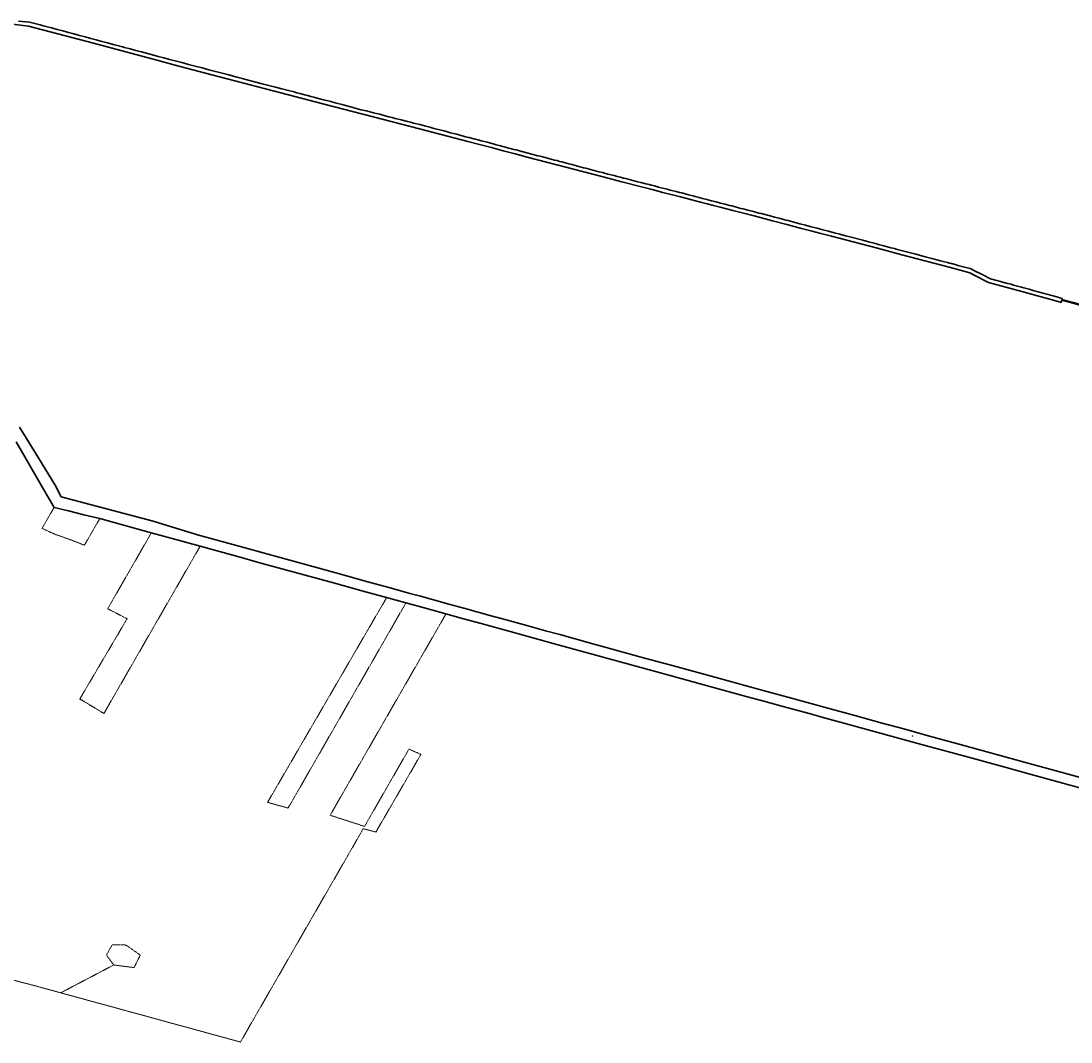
# Model space of a CAD drawing. Header units: metres. Extents: x 8430084 to 8437887, y 5768320 to 5771876.
# Tile 49 of 50: x 8434811 to 8436353, y 5768642 to 5770142. Entities that reach past the tile are written whole.
import ezdxf
from ezdxf.enums import TextEntityAlignment as Align

# ---------------------------------------------------------------- set-up
doc = ezdxf.new("R2010")
doc.units = ezdxf.units.M
doc.header["$MEASUREMENT"] = 0
doc.linetypes.add('GDE', pattern=[0])
doc.linetypes.add('GUZ', pattern=[1, 0.5, -0.5])
doc.layers.add('Dzialki', color=4, linetype='GDE', lineweight=30)
doc.layers.add('Uzytki', color=253, linetype='GUZ', lineweight=18)
doc.layers.add('Numery_uzytkow', color=7, linetype='CONTINUOUS', lineweight=9, true_color=0x008000)
doc.styles.get("Standard").update_dxf_attribs({"font": 'Simplex.SHX', "width": 0.75})

msp = doc.modelspace()

# ---------------------------------------------------------------- linework, layer by layer
at = {"layer": 'Dzialki'}
for p, q in [((8434782.6, 5770139.7), (8434822, 5770135)), ((8434812.7, 5770141.9), (8434807.2, 5770142.4)), ((8434818.1, 5770141.3), (8434812.7, 5770141.9)), ((8434823.6, 5770140.8), (8434818.1, 5770141.3)), ((8434822, 5770135), (8434917.4, 5770109.6)), ((8434839.2, 5770136.6), (8434823.6, 5770140.8)), ((8434843.3, 5770135.5), (8434839.2, 5770136.6)), ((8434855.7, 5770132.2), (8434843.3, 5770135.5)), ((8434863.9, 5770130.1), (8434855.7, 5770132.2)), ((8434868.2, 5770128.9), (8434863.9, 5770130.1)), ((8434872.2, 5770127.8), (8434868.2, 5770128.9)), ((8434880.5, 5770125.6), (8434872.2, 5770127.8)), ((8434888.7, 5770123.4), (8434880.5, 5770125.6)), ((8434896.9, 5770121.2), (8434888.7, 5770123.4)), ((8434905.1, 5770119.1), (8434896.9, 5770121.2)), ((8434913.3, 5770116.9), (8434905.1, 5770119.1)), ((8434921.5, 5770114.7), (8434913.3, 5770116.9)), ((8434929.7, 5770112.5), (8434921.5, 5770114.7)), ((8434917.4, 5770109.6), (8435012.4, 5770084.2)), ((8434933.8, 5770111.4), (8434929.7, 5770112.5)), ((8434937.9, 5770110.3), (8434933.8, 5770111.4)), ((8434946.2, 5770108.1), (8434937.9, 5770110.3)), ((8434950.3, 5770107), (8434946.2, 5770108.1)), ((8434955.1, 5770105.7), (8434950.3, 5770107)), ((8434955.7, 5770105.6), (8434955.1, 5770105.7)), ((8434959.9, 5770104.4), (8434955.7, 5770105.6)), ((8434962.7, 5770103.7), (8434959.9, 5770104.4)), ((8434971.1, 5770101.5), (8434962.7, 5770103.7)), ((8434979.4, 5770099.2), (8434971.1, 5770101.5)), ((8434983.5, 5770098.1), (8434979.4, 5770099.2)), ((8434987.7, 5770097), (8434983.5, 5770098.1)), ((8435004.2, 5770092.6), (8434987.7, 5770097)), ((8435012.4, 5770090.4), (8435004.2, 5770092.6)), ((8435020.7, 5770088.2), (8435012.4, 5770090.4)), ((8435012.4, 5770084.2), (8435035.5, 5770078.1)), ((8435028.8, 5770086), (8435020.7, 5770088.2)), ((8435032.9, 5770085), (8435028.8, 5770086)), ((8435037.1, 5770083.9), (8435032.9, 5770085)), ((8435047, 5770081.2), (8435037.1, 5770083.9)), ((8435035.5, 5770078.1), (8435091.2, 5770063.5)), ((8435057, 5770078.7), (8435047, 5770081.2)), ((8435066.9, 5770076.1), (8435057, 5770078.7)), ((8435076.8, 5770073.5), (8435066.9, 5770076.1)), ((8435086.7, 5770070.9), (8435076.8, 5770073.5)), ((8435096.6, 5770068.3), (8435086.7, 5770070.9)), ((8435106.4, 5770065.7), (8435096.6, 5770068.3)), ((8435091.2, 5770063.5), (8435192.5, 5770037)), ((8435116.3, 5770063.1), (8435106.4, 5770065.7)), ((8435126.1, 5770060.6), (8435116.3, 5770063.1)), ((8435135.9, 5770058), (8435126.1, 5770060.6)), ((8435146.7, 5770055.2), (8435135.9, 5770058)), ((8435165.2, 5770050.3), (8435146.7, 5770055.2)), ((8435175, 5770047.8), (8435165.2, 5770050.3)), ((8435184.7, 5770045.2), (8435175, 5770047.8)), ((8435194.2, 5770042.8), (8435184.7, 5770045.2)), ((8435203.7, 5770040.3), (8435194.2, 5770042.8)), ((8435212, 5770038.1), (8435203.7, 5770040.3)), ((8435216.2, 5770037), (8435212, 5770038.1)), ((8435192.5, 5770037), (8435254.3, 5770020.8)), ((8435222.5, 5770035.3), (8435216.2, 5770037)), ((8435227.2, 5770034.1), (8435222.5, 5770035.3)), ((8435231.9, 5770032.9), (8435227.2, 5770034.1)), ((8435236.6, 5770031.6), (8435231.9, 5770032.9)), ((8435241.2, 5770030.4), (8435236.6, 5770031.6)), ((8435245.9, 5770029.2), (8435241.2, 5770030.4)), ((8435255.2, 5770026.8), (8435245.9, 5770029.2)), ((8435255.8, 5770026.6), (8435255.2, 5770026.8)), ((8435259.8, 5770025.6), (8435255.8, 5770026.6)), ((8435265.9, 5770024), (8435259.8, 5770025.6)), ((8435272.1, 5770022.4), (8435265.9, 5770024)), ((8435278.3, 5770020.8), (8435272.1, 5770022.4)), ((8435254.3, 5770020.8), (8435328.3, 5770001.6)), ((8435282.8, 5770019.6), (8435278.3, 5770020.8)), ((8435287.4, 5770018.4), (8435282.8, 5770019.6)), ((8435296.7, 5770016), (8435287.4, 5770018.4)), ((8435302.9, 5770013.9), (8435296.7, 5770016)), ((8435309.8, 5770012.1), (8435302.9, 5770013.9)), ((8435318.4, 5770010.4), (8435309.8, 5770012.1)), ((8435321.8, 5770009.5), (8435318.4, 5770010.4)), ((8435328.6, 5770007.7), (8435321.8, 5770009.5)), ((8435333.2, 5770006.5), (8435328.6, 5770007.7)), ((8435328.3, 5770001.6), (8435395.9, 5769984)), ((8435337.7, 5770005.3), (8435333.2, 5770006.5)), ((8435342.3, 5770004.2), (8435337.7, 5770005.3)), ((8435351.3, 5770001.8), (8435342.3, 5770004.2)), ((8435355.9, 5770000.6), (8435351.3, 5770001.8)), ((8435360.4, 5769999.4), (8435355.9, 5770000.6)), ((8435369.4, 5769997.1), (8435360.4, 5769999.4)), ((8435378.5, 5769994.8), (8435369.4, 5769997.1)), ((8435383, 5769993.6), (8435378.5, 5769994.8)), ((8435387.5, 5769992.4), (8435383, 5769993.6)), ((8435396.5, 5769990.1), (8435387.5, 5769992.4)), ((8435395.9, 5769984), (8435437.4, 5769973.2)), ((8435405.4, 5769987.7), (8435396.5, 5769990.1)), ((8435411.4, 5769986.2), (8435405.4, 5769987.7)), ((8435417.4, 5769984.6), (8435411.4, 5769986.2)), ((8435423.4, 5769983.1), (8435417.4, 5769984.6)), ((8435427.8, 5769981.9), (8435423.4, 5769983.1)), ((8435432.3, 5769980.8), (8435427.8, 5769981.9)), ((8435437.3, 5769979.4), (8435432.3, 5769980.8)), ((8435438.9, 5769979), (8435437.3, 5769979.4)), ((8435441.8, 5769978.3), (8435438.9, 5769979)), ((8435446.3, 5769977.1), (8435441.8, 5769978.3)), ((8435450.8, 5769975.9), (8435446.3, 5769977.1)), ((8435455.3, 5769974.7), (8435450.8, 5769975.9)), ((8435437.4, 5769973.2), (8435467, 5769965.4)), ((8435464.2, 5769972.4), (8435455.3, 5769974.7)), ((8435468.7, 5769971.2), (8435464.2, 5769972.4)), ((8435467, 5769965.4), (8435484.4, 5769960.9)), ((8435477.7, 5769968.8), (8435468.7, 5769971.2)), ((8435482.1, 5769967.7), (8435477.7, 5769968.8)), ((8435486.5, 5769966.5), (8435482.1, 5769967.7)), ((8435484.4, 5769960.9), (8435501.7, 5769956.3)), ((8435495.4, 5769964.2), (8435486.5, 5769966.5)), ((8435504.3, 5769961.8), (8435495.4, 5769964.2)), ((8435508.8, 5769960.7), (8435504.3, 5769961.8)), ((8435513.3, 5769959.5), (8435508.8, 5769960.7)), ((8435501.7, 5769956.3), (8435519.1, 5769951.7)), ((8435527.5, 5769955.7), (8435513.3, 5769959.5)), ((8435519.1, 5769951.7), (8435536.5, 5769947.2)), ((8435531.1, 5769954.8), (8435527.5, 5769955.7)), ((8435534.6, 5769953.8), (8435531.1, 5769954.8)), ((8435538.1, 5769952.9), (8435534.6, 5769953.8)), ((8435536.5, 5769947.2), (8435554.2, 5769942.5)), ((8435541.7, 5769952), (8435538.1, 5769952.9)), ((8435546.4, 5769950.8), (8435541.7, 5769952)), ((8435555.8, 5769948.3), (8435546.4, 5769950.8)), ((8435562.6, 5769946.5), (8435555.8, 5769948.3)), ((8435570, 5769944.5), (8435562.6, 5769946.5)), ((8435554.2, 5769942.5), (8435610.8, 5769927.6)), ((8435573.5, 5769943.6), (8435570, 5769944.5)), ((8435577.1, 5769942.7), (8435573.5, 5769943.6)), ((8435580.6, 5769941.8), (8435577.1, 5769942.7)), ((8435584.1, 5769940.8), (8435580.6, 5769941.8)), ((8435587.6, 5769939.9), (8435584.1, 5769940.8)), ((8435594.6, 5769938.1), (8435587.6, 5769939.9)), ((8435598.1, 5769937.2), (8435594.6, 5769938.1)), ((8435601.6, 5769936.2), (8435598.1, 5769937.2)), ((8435605.1, 5769935.3), (8435601.6, 5769936.2)), ((8435608.6, 5769934.4), (8435605.1, 5769935.3)), ((8435612.1, 5769933.5), (8435608.6, 5769934.4)), ((8435615.6, 5769932.5), (8435612.1, 5769933.5)), ((8435619.7, 5769931.5), (8435615.6, 5769932.5)), ((8435623.2, 5769930.6), (8435619.7, 5769931.5)), ((8435626.6, 5769929.7), (8435623.2, 5769930.6)), ((8435633.4, 5769927.8), (8435626.6, 5769929.7)), ((8435610.8, 5769927.6), (8435663.8, 5769913.7)), ((8435636.9, 5769926.9), (8435633.4, 5769927.8)), ((8435640.3, 5769926), (8435636.9, 5769926.9)), ((8435647.2, 5769924.2), (8435640.3, 5769926)), ((8435650.7, 5769923.3), (8435647.2, 5769924.2)), ((8435654.1, 5769922.4), (8435650.7, 5769923.3)), ((8435659.7, 5769920.9), (8435654.1, 5769922.4)), ((8435665, 5769919.6), (8435659.7, 5769920.9)), ((8435666.3, 5769919.2), (8435665, 5769919.6)), ((8435672.5, 5769917.6), (8435666.3, 5769919.2)), ((8435681.8, 5769915.2), (8435672.5, 5769917.6)), ((8435686.4, 5769914), (8435681.8, 5769915.2)), ((8435691.1, 5769912.9), (8435686.4, 5769914)), ((8435663.8, 5769913.7), (8435693.1, 5769906.1)), ((8435695.6, 5769911.7), (8435691.1, 5769912.9)), ((8435693.1, 5769906.1), (8435722, 5769898.7)), ((8435699.1, 5769910.8), (8435695.6, 5769911.7)), ((8435702.6, 5769909.9), (8435699.1, 5769910.8)), ((8435709.4, 5769908.1), (8435702.6, 5769909.9)), ((8435716.6, 5769906.3), (8435709.4, 5769908.1)), ((8435721.4, 5769905), (8435716.6, 5769906.3)), ((8435728.6, 5769903.2), (8435721.4, 5769905)), ((8435722, 5769898.7), (8435737.8, 5769894.6)), ((8435733.4, 5769902), (8435728.6, 5769903.2)), ((8435737, 5769901.1), (8435733.4, 5769902)), ((8435741.2, 5769900), (8435737, 5769901.1)), ((8435747.1, 5769898.4), (8435741.2, 5769900)), ((8435737.8, 5769894.6), (8435753.4, 5769890.6)), ((8435751.2, 5769897.4), (8435747.1, 5769898.4)), ((8435760, 5769895.1), (8435751.2, 5769897.4)), ((8435753.4, 5769890.6), (8435779.3, 5769884)), ((8435764.3, 5769894), (8435760, 5769895.1)), ((8435773.3, 5769891.7), (8435764.3, 5769894)), ((8435777.9, 5769890.5), (8435773.3, 5769891.7)), ((8435781.2, 5769889.7), (8435777.9, 5769890.5)), ((8435779.3, 5769884), (8435808.8, 5769876.3)), ((8435791.3, 5769887.1), (8435781.2, 5769889.7)), ((8435798.1, 5769885.3), (8435791.3, 5769887.1)), ((8435801.1, 5769884.6), (8435798.1, 5769885.3)), ((8435804.8, 5769883.6), (8435801.1, 5769884.6)), ((8435811.5, 5769881.8), (8435804.8, 5769883.6)), ((8435808.8, 5769876.3), (8435818.4, 5769873.8)), ((8435818.2, 5769880.1), (8435811.5, 5769881.8)), ((8435824.9, 5769878.4), (8435818.2, 5769880.1)), ((8435818.4, 5769873.8), (8435828, 5769871.3)), ((8435831.6, 5769876.6), (8435824.9, 5769878.4)), ((8435828, 5769871.3), (8435837.6, 5769868.8)), ((8435838.3, 5769874.9), (8435831.6, 5769876.6)), ((8435837.6, 5769868.8), (8435856.2, 5769864)), ((8435844.9, 5769873.2), (8435838.3, 5769874.9)), ((8435851.6, 5769871.4), (8435844.9, 5769873.2)), ((8435854.9, 5769870.6), (8435851.6, 5769871.4)), ((8435858.2, 5769869.7), (8435854.9, 5769870.6)), ((8435864.8, 5769868), (8435858.2, 5769869.7)), ((8435868.2, 5769867.1), (8435864.8, 5769868)), ((8435856.2, 5769864), (8435887.5, 5769855.9)), ((8435871.5, 5769866.2), (8435868.2, 5769867.1)), ((8435878.1, 5769864.5), (8435871.5, 5769866.2)), ((8435884.7, 5769862.8), (8435878.1, 5769864.5)), ((8435891.3, 5769861.1), (8435884.7, 5769862.8)), ((8435887.5, 5769855.9), (8435914.6, 5769848.8)), ((8435894.7, 5769860.2), (8435891.3, 5769861.1)), ((8435897.9, 5769859.4), (8435894.7, 5769860.2)), ((8435911.1, 5769855.9), (8435897.9, 5769859.4)), ((8435917.7, 5769854.2), (8435911.1, 5769855.9)), ((8435924.3, 5769852.5), (8435917.7, 5769854.2)), ((8435930.9, 5769850.8), (8435924.3, 5769852.5)), ((8435914.6, 5769848.8), (8435935.4, 5769843.4)), ((8435934.2, 5769849.9), (8435930.9, 5769850.8)), ((8435937.5, 5769849.1), (8435934.2, 5769849.9)), ((8435935.4, 5769843.4), (8435957.1, 5769837.7)), ((8435946, 5769846.8), (8435937.5, 5769849.1)), ((8435954.5, 5769844.6), (8435946, 5769846.8)), ((8435963.1, 5769842.3), (8435954.5, 5769844.6)), ((8435957.1, 5769837.7), (8435970.7, 5769834.1)), ((8435971.5, 5769840.1), (8435963.1, 5769842.3)), ((8435980, 5769837.9), (8435971.5, 5769840.1)), ((8435988.4, 5769835.7), (8435980, 5769837.9)), ((8435970.7, 5769834.1), (8435985.3, 5769830.3)), ((8435985.3, 5769830.3), (8436001, 5769826.1)), ((8435996.8, 5769833.5), (8435988.4, 5769835.7)), ((8436005.2, 5769831.3), (8435996.8, 5769833.5)), ((8436001, 5769826.1), (8436068.5, 5769808.4)), ((8436013.5, 5769829), (8436005.2, 5769831.3)), ((8436021.9, 5769826.8), (8436013.5, 5769829)), ((8436030.3, 5769824.6), (8436021.9, 5769826.8)), ((8436047, 5769820.2), (8436030.3, 5769824.6)), ((8436055.4, 5769818), (8436047, 5769820.2)), ((8436063.7, 5769815.8), (8436055.4, 5769818)), ((8436070.2, 5769814.1), (8436063.7, 5769815.8)), ((8436068.5, 5769808.4), (8436104.5, 5769798.9)), ((8436078.1, 5769812), (8436070.2, 5769814.1)), ((8436085.1, 5769810.2), (8436078.1, 5769812)), ((8436088.5, 5769809.3), (8436085.1, 5769810.2)), ((8436093.8, 5769807.9), (8436088.5, 5769809.3)), ((8436097.7, 5769806.9), (8436093.8, 5769807.9)), ((8436101.6, 5769805.8), (8436097.7, 5769806.9)), ((8436105.5, 5769804.8), (8436101.6, 5769805.8)), ((8436104.5, 5769798.9), (8436140.2, 5769789.5)), ((8436109.4, 5769803.8), (8436105.5, 5769804.8)), ((8436113.3, 5769802.8), (8436109.4, 5769803.8)), ((8436121.1, 5769800.7), (8436113.3, 5769802.8)), ((8436125, 5769799.7), (8436121.1, 5769800.7)), ((8436130.2, 5769798.3), (8436125, 5769799.7)), ((8436135.4, 5769797), (8436130.2, 5769798.3)), ((8436140.5, 5769795.6), (8436135.4, 5769797)), ((8436144.4, 5769794.6), (8436140.5, 5769795.6)), ((8436148.3, 5769793.6), (8436144.4, 5769794.6)), ((8436156, 5769791.5), (8436148.3, 5769793.6)), ((8436161.3, 5769789.9), (8436156, 5769791.5)), ((8436140.2, 5769789.5), (8436175.9, 5769780.1)), ((8436167.1, 5769788.4), (8436161.3, 5769789.9)), ((8436171.4, 5769787.5), (8436167.1, 5769788.4)), ((8436174.3, 5769786.7), (8436171.4, 5769787.5)), ((8436177.2, 5769786), (8436174.3, 5769786.7)), ((8436175.9, 5769780.1), (8436204.4, 5769772.4)), ((8436182.9, 5769784.4), (8436177.2, 5769786)), ((8436186.7, 5769783.4), (8436182.9, 5769784.4)), ((8436190.5, 5769782.4), (8436186.7, 5769783.4)), ((8436194.4, 5769781.4), (8436190.5, 5769782.4)), ((8436205, 5769778.6), (8436194.4, 5769781.4)), ((8436208.7, 5769776.8), (8436205, 5769778.6)), ((8436212.4, 5769774.9), (8436208.7, 5769776.8)), ((8436204.4, 5769772.4), (8436210.9, 5769769)), ((8436210.9, 5769769), (8436231.8, 5769758.4)), ((8436219.7, 5769771.2), (8436212.4, 5769774.9)), ((8436227.1, 5769767.5), (8436219.7, 5769771.2)), ((8436230.9, 5769765.6), (8436227.1, 5769767.5)), ((8436234.5, 5769763.8), (8436230.9, 5769765.6)), ((8436242.1, 5769761.7), (8436234.5, 5769763.8)), ((8436249.6, 5769759.6), (8436242.1, 5769761.7)), ((8436231.8, 5769758.4), (8436244.6, 5769754.9)), ((8436244.6, 5769754.9), (8436280.6, 5769745)), ((8436254.3, 5769758.3), (8436249.6, 5769759.6)), ((8436259.8, 5769756.8), (8436254.3, 5769758.3)), ((8436264.8, 5769755.5), (8436259.8, 5769756.8)), ((8436268.5, 5769754.4), (8436264.8, 5769755.5)), ((8436272.3, 5769753.4), (8436268.5, 5769754.4)), ((8436276.1, 5769752.4), (8436272.3, 5769753.4)), ((8436280, 5769751.3), (8436276.1, 5769752.4)), ((8436283.8, 5769750.3), (8436280, 5769751.3)), ((8436280.6, 5769745), (8436289.3, 5769742.6)), ((8436287.5, 5769749.2), (8436283.8, 5769750.3)), ((8436291.3, 5769748.2), (8436287.5, 5769749.2)), ((8436298.8, 5769746.1), (8436291.3, 5769748.2)), ((8436302.6, 5769745.1), (8436298.8, 5769746.1)), ((8436310.1, 5769743.1), (8436302.6, 5769745.1)), ((8436289.3, 5769742.6), (8436334, 5769730.3)), ((8436313.6, 5769742.1), (8436310.1, 5769743.1)), ((8436317.3, 5769741.1), (8436313.6, 5769742.1)), ((8436324.8, 5769739), (8436317.3, 5769741.1)), ((8436332.2, 5769737), (8436324.8, 5769739)), ((8436336.3, 5769735.9), (8436332.2, 5769737)), ((8436334, 5769730.3), (8436338.4, 5769729)), ((8436340, 5769734.8), (8436336.3, 5769735.9)), ((8436338.4, 5769729), (8436339.2, 5769732)), ((8436339.2, 5769732), (8436375.1, 5769722.5)), ((8436339.6, 5769733.4), (8436340, 5769734.8)), ((8436576, 5769671), (8436339.6, 5769733.4)), ((8434836.9, 5769499.4), (8434808.6, 5769545.4)), ((8434803.7, 5769524), (8434845.9, 5769451.3)), ((8434860.9, 5769460.4), (8434836.9, 5769499.4)), ((8434870, 5769443.4), (8434860.9, 5769460.4)), ((8434845.9, 5769451.3), (8434859.5, 5769427.8)), ((8435005.1, 5769407.4), (8434870, 5769443.4)), ((8434859.5, 5769427.8), (8434880.7, 5769422.6)), ((8434880.7, 5769422.6), (8434903.3, 5769416.9)), ((8434903.3, 5769416.9), (8434926.5, 5769411.2)), ((8434926.5, 5769411.2), (8435002.3, 5769390.3)), ((8435069.9, 5769387.4), (8435005.1, 5769407.4)), ((8435002.3, 5769390.3), (8435038.1, 5769380.5)), ((8435038.1, 5769380.5), (8435073.9, 5769370.6)), ((8435138.1, 5769368.6), (8435069.9, 5769387.4)), ((8435073.9, 5769370.6), (8435136.1, 5769353.5)), ((8435273.1, 5769331.4), (8435138.1, 5769368.6)), ((8435136.1, 5769353.5), (8435159.6, 5769347)), ((8435159.6, 5769347), (8435222.8, 5769329.6)), ((8435222.8, 5769329.6), (8435269.7, 5769316.7)), ((8435323.7, 5769317.5), (8435273.1, 5769331.4)), ((8435269.7, 5769316.7), (8435316.7, 5769303.8)), ((8435353, 5769309.4), (8435323.7, 5769317.5)), ((8435316.7, 5769303.8), (8435347.9, 5769295.2)), ((8435382, 5769301.4), (8435353, 5769309.4)), ((8435397.8, 5769297.1), (8435382, 5769301.4)), ((8435347.9, 5769295.2), (8435376.2, 5769287.4)), ((8435376.2, 5769287.4), (8435404.8, 5769279.5)), ((8435413.3, 5769292.8), (8435397.8, 5769297.1)), ((8435439, 5769285.7), (8435413.3, 5769292.8)), ((8435468.6, 5769277.6), (8435439, 5769285.7)), ((8435404.8, 5769279.5), (8435435, 5769271.2)), ((8435435, 5769271.2), (8435460.8, 5769264.1)), ((8435478.2, 5769274.9), (8435468.6, 5769277.6)), ((8435487.8, 5769272.3), (8435478.2, 5769274.9)), ((8435497.4, 5769269.6), (8435487.8, 5769272.3)), ((8435517.8, 5769264), (8435497.4, 5769269.6)), ((8435460.8, 5769264.1), (8435486.6, 5769257)), ((8435486.6, 5769257), (8435529.2, 5769245.3)), ((8435553.6, 5769254.1), (8435517.8, 5769264)), ((8435581, 5769246.6), (8435553.6, 5769254.1)), ((8435529.2, 5769245.3), (8435592.3, 5769227.9)), ((8435602, 5769240.8), (8435581, 5769246.6)), ((8435624.5, 5769234.6), (8435602, 5769240.8)), ((8435592.3, 5769227.9), (8435644.3, 5769213.6)), ((8435637.2, 5769231.1), (8435624.5, 5769234.6)), ((8435648.8, 5769227.9), (8435637.2, 5769231.1)), ((8435661.3, 5769224.5), (8435648.8, 5769227.9)), ((8435728.6, 5769205.9), (8435661.3, 5769224.5)), ((8435644.3, 5769213.6), (8435767.8, 5769179.6)), ((8435763.8, 5769196.3), (8435728.6, 5769205.9)), ((8435799.5, 5769186.5), (8435763.8, 5769196.3)), ((8435767.8, 5769179.6), (8435822.7, 5769164.6)), ((8435835.2, 5769176.7), (8435799.5, 5769186.5)), ((8435863.6, 5769168.9), (8435835.2, 5769176.7)), ((8435822.7, 5769164.6), (8435876, 5769150)), ((8435870.7, 5769167), (8435863.6, 5769168.9)), ((8435906.3, 5769157.2), (8435870.7, 5769167)), ((8435876, 5769150), (8435902, 5769142.9)), ((8435942.5, 5769147.3), (8435906.3, 5769157.2)), ((8435951.2, 5769145), (8435942.5, 5769147.3)), ((8435995.7, 5769132.8), (8435951.2, 5769145)), ((8435902, 5769142.9), (8435928, 5769135.8)), ((8435928, 5769135.8), (8435968.5, 5769124.7)), ((8436035.6, 5769121.8), (8435995.7, 5769132.8)), ((8435968.5, 5769124.7), (8435978.8, 5769121.8)), ((8435978.8, 5769121.8), (8435987, 5769119.6)), ((8435987, 5769119.6), (8436030.2, 5769107.8)), ((8436075.5, 5769110.9), (8436035.6, 5769121.8)), ((8436030.2, 5769107.8), (8436088.6, 5769091.7)), ((8436107.4, 5769102.2), (8436075.5, 5769110.9)), ((8436139.6, 5769093.3), (8436107.4, 5769102.2)), ((8436088.6, 5769091.7), (8436113.6, 5769084.9)), ((8436113.6, 5769084.9), (8436138.6, 5769078)), ((8436190.2, 5769079.5), (8436139.6, 5769093.3)), ((8436138.6, 5769078), (8436196.9, 5769062.1)), ((8436234.5, 5769067.3), (8436190.2, 5769079.5)), ((8436248.9, 5769063.4), (8436234.5, 5769067.3)), ((8436196.9, 5769062.1), (8436249.1, 5769047.8)), ((8436280.9, 5769054.6), (8436248.9, 5769063.4)), ((8436312.9, 5769045.8), (8436280.9, 5769054.6)), ((8436249.1, 5769047.8), (8436299.7, 5769033.9)), ((8436370.3, 5769030.1), (8436312.9, 5769045.8)), ((8436299.7, 5769033.9), (8436324.7, 5769027)), ((8436324.7, 5769027), (8436365.8, 5769015.8))]:
    msp.add_line(p, q, dxfattribs=at)
at = {"layer": 'Uzytki'}
for p, q in [((8434782.6, 5770139.7), (8434822, 5770135)), ((8434812.7, 5770141.9), (8434807.2, 5770142.4)), ((8434818.1, 5770141.3), (8434812.7, 5770141.9)), ((8434823.6, 5770140.8), (8434818.1, 5770141.3)), ((8434822, 5770135), (8434917.4, 5770109.6)), ((8434839.2, 5770136.6), (8434823.6, 5770140.8)), ((8434843.3, 5770135.5), (8434839.2, 5770136.6)), ((8434855.7, 5770132.2), (8434843.3, 5770135.5)), ((8434863.9, 5770130.1), (8434855.7, 5770132.2)), ((8434868.2, 5770128.9), (8434863.9, 5770130.1)), ((8434872.2, 5770127.8), (8434868.2, 5770128.9)), ((8434880.5, 5770125.6), (8434872.2, 5770127.8)), ((8434888.7, 5770123.4), (8434880.5, 5770125.6)), ((8434896.9, 5770121.2), (8434888.7, 5770123.4)), ((8434905.1, 5770119.1), (8434896.9, 5770121.2)), ((8434913.3, 5770116.9), (8434905.1, 5770119.1)), ((8434921.5, 5770114.7), (8434913.3, 5770116.9)), ((8434929.7, 5770112.5), (8434921.5, 5770114.7)), ((8434917.4, 5770109.6), (8435012.4, 5770084.2)), ((8434933.8, 5770111.4), (8434929.7, 5770112.5)), ((8434937.9, 5770110.3), (8434933.8, 5770111.4)), ((8434946.2, 5770108.1), (8434937.9, 5770110.3)), ((8434950.3, 5770107), (8434946.2, 5770108.1)), ((8434955.1, 5770105.7), (8434950.3, 5770107)), ((8434955.7, 5770105.6), (8434955.1, 5770105.7)), ((8434959.9, 5770104.4), (8434955.7, 5770105.6)), ((8434962.7, 5770103.7), (8434959.9, 5770104.4)), ((8434971.1, 5770101.5), (8434962.7, 5770103.7)), ((8434979.4, 5770099.2), (8434971.1, 5770101.5)), ((8434983.5, 5770098.1), (8434979.4, 5770099.2)), ((8434987.7, 5770097), (8434983.5, 5770098.1)), ((8435004.2, 5770092.6), (8434987.7, 5770097)), ((8435012.4, 5770090.4), (8435004.2, 5770092.6)), ((8435020.7, 5770088.2), (8435012.4, 5770090.4)), ((8435012.4, 5770084.2), (8435035.5, 5770078.1)), ((8435028.8, 5770086), (8435020.7, 5770088.2)), ((8435032.9, 5770085), (8435028.8, 5770086)), ((8435037.1, 5770083.9), (8435032.9, 5770085)), ((8435047, 5770081.2), (8435037.1, 5770083.9)), ((8435035.5, 5770078.1), (8435091.2, 5770063.5)), ((8435057, 5770078.7), (8435047, 5770081.2)), ((8435066.9, 5770076.1), (8435057, 5770078.7)), ((8435076.8, 5770073.5), (8435066.9, 5770076.1)), ((8435086.7, 5770070.9), (8435076.8, 5770073.5)), ((8435096.6, 5770068.3), (8435086.7, 5770070.9)), ((8435106.4, 5770065.7), (8435096.6, 5770068.3)), ((8435091.2, 5770063.5), (8435192.5, 5770037)), ((8435116.3, 5770063.1), (8435106.4, 5770065.7)), ((8435126.1, 5770060.6), (8435116.3, 5770063.1)), ((8435135.9, 5770058), (8435126.1, 5770060.6)), ((8435146.7, 5770055.2), (8435135.9, 5770058)), ((8435165.2, 5770050.3), (8435146.7, 5770055.2)), ((8435175, 5770047.8), (8435165.2, 5770050.3)), ((8435184.7, 5770045.2), (8435175, 5770047.8)), ((8435194.2, 5770042.8), (8435184.7, 5770045.2)), ((8435203.7, 5770040.3), (8435194.2, 5770042.8)), ((8435212, 5770038.1), (8435203.7, 5770040.3)), ((8435216.2, 5770037), (8435212, 5770038.1)), ((8435192.5, 5770037), (8435208.7, 5770032.7)), ((8435208.7, 5770032.7), (8435231.3, 5770026.8)), ((8435222.5, 5770035.3), (8435216.2, 5770037)), ((8435227.2, 5770034.1), (8435222.5, 5770035.3)), ((8435231.9, 5770032.9), (8435227.2, 5770034.1)), ((8435231.3, 5770026.8), (8435254.3, 5770020.8)), ((8435236.6, 5770031.6), (8435231.9, 5770032.9)), ((8435241.2, 5770030.4), (8435236.6, 5770031.6)), ((8435245.9, 5770029.2), (8435241.2, 5770030.4)), ((8435255.2, 5770026.8), (8435245.9, 5770029.2)), ((8435255.8, 5770026.6), (8435255.2, 5770026.8)), ((8435259.8, 5770025.6), (8435255.8, 5770026.6)), ((8435265.9, 5770024), (8435259.8, 5770025.6)), ((8435272.1, 5770022.4), (8435265.9, 5770024)), ((8435278.3, 5770020.8), (8435272.1, 5770022.4)), ((8435254.3, 5770020.8), (8435328.3, 5770001.6)), ((8435282.8, 5770019.6), (8435278.3, 5770020.8)), ((8435287.4, 5770018.4), (8435282.8, 5770019.6)), ((8435296.7, 5770016), (8435287.4, 5770018.4)), ((8435302.9, 5770013.9), (8435296.7, 5770016)), ((8435309.8, 5770012.1), (8435302.9, 5770013.9)), ((8435318.4, 5770010.4), (8435309.8, 5770012.1)), ((8435321.8, 5770009.5), (8435318.4, 5770010.4)), ((8435328.6, 5770007.7), (8435321.8, 5770009.5)), ((8435333.2, 5770006.5), (8435328.6, 5770007.7)), ((8435328.3, 5770001.6), (8435395.9, 5769984)), ((8435337.7, 5770005.3), (8435333.2, 5770006.5)), ((8435342.3, 5770004.2), (8435337.7, 5770005.3)), ((8435351.3, 5770001.8), (8435342.3, 5770004.2)), ((8435355.9, 5770000.6), (8435351.3, 5770001.8)), ((8435360.4, 5769999.4), (8435355.9, 5770000.6)), ((8435369.4, 5769997.1), (8435360.4, 5769999.4)), ((8435378.5, 5769994.8), (8435369.4, 5769997.1)), ((8435383, 5769993.6), (8435378.5, 5769994.8)), ((8435387.5, 5769992.4), (8435383, 5769993.6)), ((8435396.5, 5769990.1), (8435387.5, 5769992.4)), ((8435395.9, 5769984), (8435437.4, 5769973.2)), ((8435405.4, 5769987.7), (8435396.5, 5769990.1)), ((8435411.4, 5769986.2), (8435405.4, 5769987.7)), ((8435417.4, 5769984.6), (8435411.4, 5769986.2)), ((8435423.4, 5769983.1), (8435417.4, 5769984.6)), ((8435427.8, 5769981.9), (8435423.4, 5769983.1)), ((8435432.3, 5769980.8), (8435427.8, 5769981.9)), ((8435437.3, 5769979.4), (8435432.3, 5769980.8)), ((8435438.9, 5769979), (8435437.3, 5769979.4)), ((8435441.8, 5769978.3), (8435438.9, 5769979)), ((8435446.3, 5769977.1), (8435441.8, 5769978.3)), ((8435450.8, 5769975.9), (8435446.3, 5769977.1)), ((8435455.3, 5769974.7), (8435450.8, 5769975.9)), ((8435437.4, 5769973.2), (8435467, 5769965.4)), ((8435464.2, 5769972.4), (8435455.3, 5769974.7)), ((8435468.7, 5769971.2), (8435464.2, 5769972.4)), ((8435467, 5769965.4), (8435484.4, 5769960.9)), ((8435477.7, 5769968.8), (8435468.7, 5769971.2)), ((8435482.1, 5769967.7), (8435477.7, 5769968.8)), ((8435486.5, 5769966.5), (8435482.1, 5769967.7)), ((8435484.4, 5769960.9), (8435501.7, 5769956.3)), ((8435495.4, 5769964.2), (8435486.5, 5769966.5)), ((8435504.3, 5769961.8), (8435495.4, 5769964.2)), ((8435508.8, 5769960.7), (8435504.3, 5769961.8)), ((8435513.3, 5769959.5), (8435508.8, 5769960.7)), ((8435501.7, 5769956.3), (8435519.1, 5769951.7)), ((8435527.5, 5769955.7), (8435513.3, 5769959.5)), ((8435519.1, 5769951.7), (8435536.5, 5769947.2)), ((8435531.1, 5769954.8), (8435527.5, 5769955.7)), ((8435534.6, 5769953.8), (8435531.1, 5769954.8)), ((8435538.1, 5769952.9), (8435534.6, 5769953.8)), ((8435536.5, 5769947.2), (8435554.2, 5769942.5)), ((8435541.7, 5769952), (8435538.1, 5769952.9)), ((8435546.4, 5769950.8), (8435541.7, 5769952)), ((8435555.8, 5769948.3), (8435546.4, 5769950.8)), ((8435562.6, 5769946.5), (8435555.8, 5769948.3)), ((8435570, 5769944.5), (8435562.6, 5769946.5)), ((8435554.2, 5769942.5), (8435610.8, 5769927.6)), ((8435573.5, 5769943.6), (8435570, 5769944.5)), ((8435577.1, 5769942.7), (8435573.5, 5769943.6)), ((8435580.6, 5769941.8), (8435577.1, 5769942.7)), ((8435584.1, 5769940.8), (8435580.6, 5769941.8)), ((8435587.6, 5769939.9), (8435584.1, 5769940.8)), ((8435594.6, 5769938.1), (8435587.6, 5769939.9)), ((8435598.1, 5769937.2), (8435594.6, 5769938.1)), ((8435601.6, 5769936.2), (8435598.1, 5769937.2)), ((8435605.1, 5769935.3), (8435601.6, 5769936.2)), ((8435608.6, 5769934.4), (8435605.1, 5769935.3)), ((8435612.1, 5769933.5), (8435608.6, 5769934.4)), ((8435615.6, 5769932.5), (8435612.1, 5769933.5)), ((8435619.7, 5769931.5), (8435615.6, 5769932.5)), ((8435623.2, 5769930.6), (8435619.7, 5769931.5)), ((8435626.6, 5769929.7), (8435623.2, 5769930.6)), ((8435633.4, 5769927.8), (8435626.6, 5769929.7)), ((8435610.8, 5769927.6), (8435663.8, 5769913.7)), ((8435636.9, 5769926.9), (8435633.4, 5769927.8)), ((8435640.3, 5769926), (8435636.9, 5769926.9)), ((8435647.2, 5769924.2), (8435640.3, 5769926)), ((8435650.7, 5769923.3), (8435647.2, 5769924.2)), ((8435654.1, 5769922.4), (8435650.7, 5769923.3)), ((8435659.7, 5769920.9), (8435654.1, 5769922.4)), ((8435665, 5769919.6), (8435659.7, 5769920.9)), ((8435666.3, 5769919.2), (8435665, 5769919.6)), ((8435672.5, 5769917.6), (8435666.3, 5769919.2)), ((8435681.8, 5769915.2), (8435672.5, 5769917.6)), ((8435686.4, 5769914), (8435681.8, 5769915.2)), ((8435691.1, 5769912.9), (8435686.4, 5769914)), ((8435663.8, 5769913.7), (8435693.1, 5769906.1)), ((8435695.6, 5769911.7), (8435691.1, 5769912.9)), ((8435693.1, 5769906.1), (8435722, 5769898.7)), ((8435699.1, 5769910.8), (8435695.6, 5769911.7)), ((8435702.6, 5769909.9), (8435699.1, 5769910.8)), ((8435709.4, 5769908.1), (8435702.6, 5769909.9)), ((8435716.6, 5769906.3), (8435709.4, 5769908.1)), ((8435721.4, 5769905), (8435716.6, 5769906.3)), ((8435728.6, 5769903.2), (8435721.4, 5769905)), ((8435722, 5769898.7), (8435737.8, 5769894.6)), ((8435733.4, 5769902), (8435728.6, 5769903.2)), ((8435737, 5769901.1), (8435733.4, 5769902)), ((8435741.2, 5769900), (8435737, 5769901.1)), ((8435747.1, 5769898.4), (8435741.2, 5769900)), ((8435737.8, 5769894.6), (8435753.4, 5769890.6)), ((8435751.2, 5769897.4), (8435747.1, 5769898.4)), ((8435760, 5769895.1), (8435751.2, 5769897.4)), ((8435753.4, 5769890.6), (8435779.3, 5769884)), ((8435764.3, 5769894), (8435760, 5769895.1)), ((8435773.3, 5769891.7), (8435764.3, 5769894)), ((8435777.9, 5769890.5), (8435773.3, 5769891.7)), ((8435781.2, 5769889.7), (8435777.9, 5769890.5)), ((8435779.3, 5769884), (8435808.8, 5769876.3)), ((8435791.3, 5769887.1), (8435781.2, 5769889.7)), ((8435798.1, 5769885.3), (8435791.3, 5769887.1)), ((8435801.1, 5769884.6), (8435798.1, 5769885.3)), ((8435804.8, 5769883.6), (8435801.1, 5769884.6)), ((8435811.5, 5769881.8), (8435804.8, 5769883.6)), ((8435808.8, 5769876.3), (8435818.4, 5769873.8)), ((8435818.2, 5769880.1), (8435811.5, 5769881.8)), ((8435824.9, 5769878.4), (8435818.2, 5769880.1)), ((8435818.4, 5769873.8), (8435828, 5769871.3)), ((8435831.6, 5769876.6), (8435824.9, 5769878.4)), ((8435828, 5769871.3), (8435837.6, 5769868.8)), ((8435838.3, 5769874.9), (8435831.6, 5769876.6)), ((8435837.6, 5769868.8), (8435856.2, 5769864)), ((8435844.9, 5769873.2), (8435838.3, 5769874.9)), ((8435851.6, 5769871.4), (8435844.9, 5769873.2)), ((8435854.9, 5769870.6), (8435851.6, 5769871.4)), ((8435858.2, 5769869.7), (8435854.9, 5769870.6)), ((8435864.8, 5769868), (8435858.2, 5769869.7)), ((8435868.2, 5769867.1), (8435864.8, 5769868)), ((8435856.2, 5769864), (8435887.5, 5769855.9)), ((8435871.5, 5769866.2), (8435868.2, 5769867.1)), ((8435878.1, 5769864.5), (8435871.5, 5769866.2)), ((8435884.7, 5769862.8), (8435878.1, 5769864.5)), ((8435891.3, 5769861.1), (8435884.7, 5769862.8)), ((8435887.5, 5769855.9), (8435914.6, 5769848.8)), ((8435894.7, 5769860.2), (8435891.3, 5769861.1)), ((8435897.9, 5769859.4), (8435894.7, 5769860.2)), ((8435911.1, 5769855.9), (8435897.9, 5769859.4)), ((8435917.7, 5769854.2), (8435911.1, 5769855.9)), ((8435924.3, 5769852.5), (8435917.7, 5769854.2)), ((8435930.9, 5769850.8), (8435924.3, 5769852.5)), ((8435914.6, 5769848.8), (8435935.4, 5769843.4)), ((8435934.2, 5769849.9), (8435930.9, 5769850.8)), ((8435937.5, 5769849.1), (8435934.2, 5769849.9)), ((8435935.4, 5769843.4), (8435957.1, 5769837.7)), ((8435946, 5769846.8), (8435937.5, 5769849.1)), ((8435954.5, 5769844.6), (8435946, 5769846.8)), ((8435963.1, 5769842.3), (8435954.5, 5769844.6)), ((8435957.1, 5769837.7), (8435970.7, 5769834.1)), ((8435971.5, 5769840.1), (8435963.1, 5769842.3)), ((8435980, 5769837.9), (8435971.5, 5769840.1)), ((8435988.4, 5769835.7), (8435980, 5769837.9)), ((8435970.7, 5769834.1), (8435985.3, 5769830.3)), ((8435985.3, 5769830.3), (8436001, 5769826.1)), ((8435996.8, 5769833.5), (8435988.4, 5769835.7)), ((8436005.2, 5769831.3), (8435996.8, 5769833.5)), ((8436001, 5769826.1), (8436068.5, 5769808.4)), ((8436013.5, 5769829), (8436005.2, 5769831.3)), ((8436021.9, 5769826.8), (8436013.5, 5769829)), ((8436030.3, 5769824.6), (8436021.9, 5769826.8)), ((8436047, 5769820.2), (8436030.3, 5769824.6)), ((8436055.4, 5769818), (8436047, 5769820.2)), ((8436063.7, 5769815.8), (8436055.4, 5769818)), ((8436070.2, 5769814.1), (8436063.7, 5769815.8)), ((8436068.5, 5769808.4), (8436104.5, 5769798.9)), ((8436078.1, 5769812), (8436070.2, 5769814.1)), ((8436085.1, 5769810.2), (8436078.1, 5769812)), ((8436088.5, 5769809.3), (8436085.1, 5769810.2)), ((8436093.8, 5769807.9), (8436088.5, 5769809.3)), ((8436097.7, 5769806.9), (8436093.8, 5769807.9)), ((8436101.6, 5769805.8), (8436097.7, 5769806.9)), ((8436105.5, 5769804.8), (8436101.6, 5769805.8)), ((8436104.5, 5769798.9), (8436140.2, 5769789.5)), ((8436109.4, 5769803.8), (8436105.5, 5769804.8)), ((8436113.3, 5769802.8), (8436109.4, 5769803.8)), ((8436121.1, 5769800.7), (8436113.3, 5769802.8)), ((8436125, 5769799.7), (8436121.1, 5769800.7)), ((8436130.2, 5769798.3), (8436125, 5769799.7)), ((8436135.4, 5769797), (8436130.2, 5769798.3)), ((8436140.5, 5769795.6), (8436135.4, 5769797)), ((8436144.4, 5769794.6), (8436140.5, 5769795.6)), ((8436148.3, 5769793.6), (8436144.4, 5769794.6)), ((8436156, 5769791.5), (8436148.3, 5769793.6)), ((8436161.3, 5769789.9), (8436156, 5769791.5)), ((8436140.2, 5769789.5), (8436175.9, 5769780.1)), ((8436167.1, 5769788.4), (8436161.3, 5769789.9)), ((8436171.4, 5769787.5), (8436167.1, 5769788.4)), ((8436174.3, 5769786.7), (8436171.4, 5769787.5)), ((8436177.2, 5769786), (8436174.3, 5769786.7)), ((8436175.9, 5769780.1), (8436204.4, 5769772.4)), ((8436182.9, 5769784.4), (8436177.2, 5769786)), ((8436186.7, 5769783.4), (8436182.9, 5769784.4)), ((8436190.5, 5769782.4), (8436186.7, 5769783.4)), ((8436194.4, 5769781.4), (8436190.5, 5769782.4)), ((8436205, 5769778.6), (8436194.4, 5769781.4)), ((8436208.7, 5769776.8), (8436205, 5769778.6)), ((8436212.4, 5769774.9), (8436208.7, 5769776.8)), ((8436204.4, 5769772.4), (8436210.9, 5769769)), ((8436210.9, 5769769), (8436231.8, 5769758.4)), ((8436219.7, 5769771.2), (8436212.4, 5769774.9)), ((8436227.1, 5769767.5), (8436219.7, 5769771.2)), ((8436230.9, 5769765.6), (8436227.1, 5769767.5)), ((8436234.5, 5769763.8), (8436230.9, 5769765.6)), ((8436242.1, 5769761.7), (8436234.5, 5769763.8)), ((8436249.6, 5769759.6), (8436242.1, 5769761.7)), ((8436231.8, 5769758.4), (8436244.6, 5769754.9)), ((8436244.6, 5769754.9), (8436280.6, 5769745)), ((8436254.3, 5769758.3), (8436249.6, 5769759.6)), ((8436259.8, 5769756.8), (8436254.3, 5769758.3)), ((8436264.8, 5769755.5), (8436259.8, 5769756.8)), ((8436268.5, 5769754.4), (8436264.8, 5769755.5)), ((8436272.3, 5769753.4), (8436268.5, 5769754.4)), ((8436276.1, 5769752.4), (8436272.3, 5769753.4)), ((8436280, 5769751.3), (8436276.1, 5769752.4)), ((8436283.8, 5769750.3), (8436280, 5769751.3)), ((8436280.6, 5769745), (8436334, 5769730.3)), ((8436287.5, 5769749.2), (8436283.8, 5769750.3)), ((8436291.3, 5769748.2), (8436287.5, 5769749.2)), ((8436298.8, 5769746.1), (8436291.3, 5769748.2)), ((8436302.6, 5769745.1), (8436298.8, 5769746.1)), ((8436310.1, 5769743.1), (8436302.6, 5769745.1)), ((8436313.6, 5769742.1), (8436310.1, 5769743.1)), ((8436317.3, 5769741.1), (8436313.6, 5769742.1)), ((8436324.8, 5769739), (8436317.3, 5769741.1)), ((8436332.2, 5769737), (8436324.8, 5769739)), ((8436336.3, 5769735.9), (8436332.2, 5769737)), ((8436334, 5769730.3), (8436338.4, 5769729)), ((8436340, 5769734.8), (8436336.3, 5769735.9)), ((8436338.4, 5769729), (8436339.2, 5769732)), ((8436339.2, 5769732), (8436375.1, 5769722.5)), ((8436339.6, 5769733.4), (8436340, 5769734.8)), ((8436576, 5769671), (8436339.6, 5769733.4)), ((8434836.9, 5769499.4), (8434808.6, 5769545.4)), ((8434845.9, 5769451.3), (8434803.7, 5769524)), ((8434860.9, 5769460.4), (8434836.9, 5769499.4)), ((8434870, 5769443.4), (8434860.9, 5769460.4)), ((8434859.5, 5769427.8), (8434845.9, 5769451.3)), ((8435005.1, 5769407.4), (8434870, 5769443.4)), ((8434841.8, 5769396.9), (8434859.5, 5769427.8)), ((8434859.5, 5769427.8), (8434880.7, 5769422.6)), ((8434880.7, 5769422.6), (8434903.3, 5769416.9)), ((8434903.3, 5769416.9), (8434926.5, 5769411.2)), ((8434926.5, 5769411.2), (8434904.1, 5769372.2)), ((8435002.3, 5769390.3), (8434926.5, 5769411.2)), ((8435069.9, 5769387.4), (8435005.1, 5769407.4)), ((8434861, 5769388.2), (8434841.8, 5769396.9)), ((8434938.2, 5769278.8), (8435002.3, 5769390.3)), ((8435002.3, 5769390.3), (8435073.9, 5769370.6)), ((8434882.5, 5769380.6), (8434861, 5769388.2)), ((8434904.1, 5769372.2), (8434882.5, 5769380.6)), ((8435138.1, 5769368.6), (8435069.9, 5769387.4)), ((8435073.9, 5769370.6), (8434932.7, 5769125)), ((8435136.1, 5769353.5), (8435073.9, 5769370.6)), ((8435273.1, 5769331.4), (8435138.1, 5769368.6)), ((8435222.8, 5769329.6), (8435136.1, 5769353.5)), ((8435269.7, 5769316.7), (8435222.8, 5769329.6)), ((8435316.1, 5769319.6), (8435273.1, 5769331.4)), ((8435316.7, 5769303.8), (8435269.7, 5769316.7)), ((8435323.7, 5769317.5), (8435316.1, 5769319.6)), ((8435353, 5769309.4), (8435323.7, 5769317.5)), ((8435347.9, 5769295.2), (8435316.7, 5769303.8)), ((8435382, 5769301.4), (8435353, 5769309.4)), ((8435397.8, 5769297.1), (8435382, 5769301.4)), ((8435302.6, 5769217.3), (8435347.9, 5769295.2)), ((8435376.2, 5769287.4), (8435326.7, 5769201.1)), ((8435347.9, 5769295.2), (8435376.2, 5769287.4)), ((8435404.8, 5769279.5), (8435376.2, 5769287.4)), ((8435413.3, 5769292.8), (8435397.8, 5769297.1)), ((8435439, 5769285.7), (8435413.3, 5769292.8)), ((8435454.1, 5769281.6), (8435439, 5769285.7)), ((8434966.7, 5769264.1), (8434938.2, 5769278.8)), ((8435435, 5769271.2), (8435404.8, 5769279.5)), ((8435415.5, 5769237.3), (8435435, 5769271.2)), ((8435435, 5769271.2), (8435460.8, 5769264.1)), ((8435468.6, 5769277.6), (8435454.1, 5769281.6)), ((8435478.2, 5769274.9), (8435468.6, 5769277.6)), ((8435487.8, 5769272.3), (8435478.2, 5769274.9)), ((8435497.4, 5769269.6), (8435487.8, 5769272.3)), ((8435517.8, 5769264), (8435497.4, 5769269.6)), ((8434897.3, 5769146.3), (8434966.7, 5769264.1)), ((8435460.8, 5769264.1), (8435486.6, 5769257)), ((8435486.6, 5769257), (8435504.6, 5769252)), ((8435504.6, 5769252), (8435529.2, 5769245.3)), ((8435553.6, 5769254.1), (8435517.8, 5769264)), ((8435581, 5769246.6), (8435553.6, 5769254.1)), ((8435264.9, 5768975.4), (8435415.5, 5769237.3)), ((8435529.2, 5769245.3), (8435592.3, 5769227.9)), ((8435602, 5769240.8), (8435581, 5769246.6)), ((8435624.5, 5769234.6), (8435602, 5769240.8)), ((8435592.3, 5769227.9), (8435644.3, 5769213.6)), ((8435637.2, 5769231.1), (8435624.5, 5769234.6)), ((8435642.8, 5769229.6), (8435637.2, 5769231.1)), ((8435648.8, 5769227.9), (8435642.8, 5769229.6)), ((8435661.3, 5769224.5), (8435648.8, 5769227.9)), ((8435728.6, 5769205.9), (8435661.3, 5769224.5)), ((8435173, 5768994.3), (8435302.6, 5769217.3)), ((8435644.3, 5769213.6), (8435767.8, 5769179.6)), ((8435763.8, 5769196.3), (8435728.6, 5769205.9)), ((8435326.7, 5769201.1), (8435203.2, 5768986)), ((8435799.5, 5769186.5), (8435763.8, 5769196.3)), ((8435767.8, 5769179.6), (8435822.7, 5769164.6)), ((8435835.2, 5769176.7), (8435799.5, 5769186.5)), ((8435851, 5769172.4), (8435835.2, 5769176.7)), ((8435822.7, 5769164.6), (8435876, 5769150)), ((8435863.6, 5769168.9), (8435851, 5769172.4)), ((8435870.7, 5769167), (8435863.6, 5769168.9)), ((8435906.3, 5769157.2), (8435870.7, 5769167)), ((8434932.7, 5769125), (8434897.3, 5769146.3)), ((8435876, 5769150), (8435902, 5769142.9)), ((8435942.5, 5769147.3), (8435906.3, 5769157.2)), ((8435995.7, 5769132.8), (8435942.5, 5769147.3)), ((8435902, 5769142.9), (8435928, 5769135.8)), ((8435928, 5769135.8), (8435944, 5769131.4)), ((8435944, 5769131.4), (8435968.5, 5769124.7)), ((8436035.6, 5769121.8), (8435995.7, 5769132.8)), ((8435968.5, 5769124.7), (8435978.8, 5769121.8)), ((8435978.8, 5769121.8), (8435987, 5769119.6)), ((8435987, 5769119.6), (8436030.2, 5769107.8)), ((8436075.5, 5769110.9), (8436035.6, 5769121.8)), ((8436030.2, 5769107.8), (8436088.6, 5769091.7)), ((8436107.4, 5769102.2), (8436075.5, 5769110.9)), ((8436139.6, 5769093.3), (8436107.4, 5769102.2)), ((8436088.6, 5769091.7), (8436138.6, 5769078)), ((8436190.2, 5769079.5), (8436139.6, 5769093.3)), ((8435380.6, 5769072.6), (8435315.4, 5768959)), ((8435398.2, 5769064.8), (8435380.6, 5769072.6)), ((8436138.6, 5769078), (8436196.9, 5769062.1)), ((8436205.6, 5769075.2), (8436190.2, 5769079.5)), ((8436219.6, 5769071.4), (8436205.6, 5769075.2)), ((8436234.5, 5769067.3), (8436219.6, 5769071.4)), ((8436248.9, 5769063.4), (8436234.5, 5769067.3)), ((8435344.3, 5768971.8), (8435398.2, 5769064.8)), ((8436196.9, 5769062.1), (8436249.1, 5769047.8)), ((8436280.9, 5769054.6), (8436248.9, 5769063.4)), ((8436312.9, 5769045.8), (8436280.9, 5769054.6)), ((8436249.1, 5769047.8), (8436299.7, 5769033.9)), ((8436370.3, 5769030.1), (8436312.9, 5769045.8)), ((8436299.7, 5769033.9), (8436324.7, 5769027)), ((8436324.7, 5769027), (8436365.8, 5769015.8)), ((8435203.2, 5768986), (8435173, 5768994.3)), ((8435315.4, 5768959), (8435264.9, 5768975.4)), ((8435332, 5768950.7), (8435344.3, 5768971.8)), ((8435304.4, 5768939.8), (8435313.5, 5768955.7)), ((8435313.5, 5768955.7), (8435332, 5768950.7)), ((8435133.2, 5768642.2), (8435304.4, 5768939.8)), ((8434936.5, 5768769.9), (8434944.8, 5768785.2)), ((8434944.8, 5768785.2), (8434963.9, 5768784.8)), ((8434963.9, 5768784.8), (8434967.4, 5768783.1)), ((8434967.4, 5768783.1), (8434986.1, 5768770)), ((8434947.1, 5768755.4), (8434936.5, 5768769.9)), ((8434986.1, 5768770), (8434976.9, 5768751.6)), ((8434869.2, 5768714.5), (8434947.1, 5768755.4)), ((8434976.9, 5768751.6), (8434947.1, 5768755.4)), ((8434782.3, 5768737.7), (8434830.6, 5768725.1)), ((8434830.6, 5768725.1), (8434869.2, 5768714.5)), ((8434869.2, 5768714.5), (8434916.2, 5768701.6)), ((8434916.2, 5768701.6), (8434963.2, 5768688.8)), ((8434963.2, 5768688.8), (8435022.9, 5768672.4)), ((8435022.9, 5768672.4), (8435057.5, 5768662.9)), ((8435057.5, 5768662.9), (8435133.2, 5768642.2))]:
    msp.add_line(p, q, dxfattribs=at)

# ---------------------------------------------------------------- texts
at = {"layer": 'Numery_uzytkow', "oblique": 15, "width": 0.7}
msp.add_text('dr', height=0.9, dxfattribs=at).set_placement((8436119.6, 5769092.6), align=Align.TOP_LEFT)

doc.saveas('drawing.dxf')
